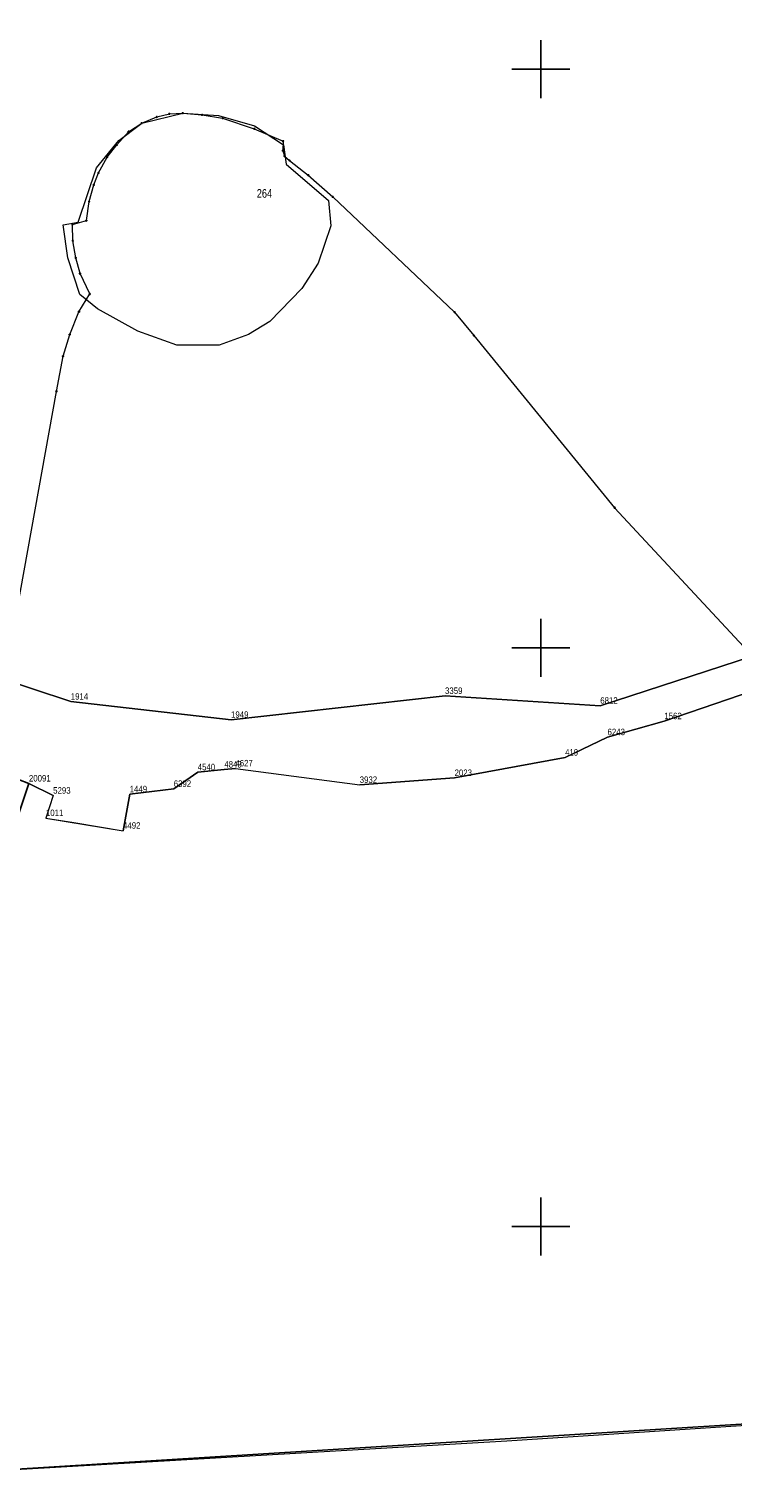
# Model space of a CAD drawing. Header units: metres. Extents: x 5548743 to 5556416, y 5707500 to 5714000.
# Tile 110 of 244: x 5552912 to 5553033, y 5711056 to 5711307. Entities that reach past the tile are written whole.
import ezdxf
from ezdxf.enums import TextEntityAlignment as Align

# ---------------------------------------------------------------- set-up
doc = ezdxf.new("R2010")
doc.units = ezdxf.units.M
doc.linetypes.add('219-1000', pattern=[0])
doc.layers.get('0').update_dxf_attribs({"color": 2, "lineweight": 5})
doc.styles.get("Standard").update_dxf_attribs({"font": 'Working1250', "width": 0.75})

# ---------------------------------------------------------------- blocks, each defined once
blk = doc.blocks.new('203')
at = {"linetype": 'Continuous', "lineweight": 0}
h = blk.add_hatch(color=0, dxfattribs=at)
edge = h.paths.add_edge_path()
edge.add_arc((0, 0), 0.09, 0, 360)
blk = doc.blocks.new('PIKIETAW1891')
at = {"color": 0}
blk.add_circle((0, 0), 0.09, dxfattribs=at)
blk = doc.blocks.new('RAMKA1000K')
at = {"color": 0}
for p, q in [((200, 295), (200, 305)), ((195, 300), (205, 300)), ((200, 195), (200, 205)), ((195, 200), (205, 200)), ((200, 95), (200, 105)), ((195, 100), (205, 100))]:
    blk.add_line(p, q, dxfattribs=at)

msp = doc.modelspace()

# ---------------------------------------------------------------- linework, layer by layer
at = {"layer": '216-obręb ewidencyjny', "color": 7, "linetype": 'CONTINUOUS', "lineweight": 25, "flags": 128}
for points in [[(5553303.29, 5711172.41), (5553245.53, 5711230.59), (5553201.96, 5711255.35), (5553140.19, 5711284.18), (5553135.72, 5711277.69), (5553111.42, 5711242.97), (5553187.3, 5711106.28), (5553112.55, 5711070.64), (5552871.37, 5711055.67), (5552911.56, 5711176.56), (5552902.55, 5711179.99), (5552857.56, 5711200.05), (5552823.52, 5711222.08), (5552811.69, 5711238.16), (5552792.63, 5711262.96), (5552771.45, 5711305.07), (5552757.83, 5711364.93), (5552755.89, 5711371.71), (5552732.07, 5711369.95), (5552708.66, 5711378.89), (5552680.03, 5711429.79), (5552679.16, 5711442.78), (5552714.87, 5711541.1)], [(5552714.87, 5711541.1), (5552679.16, 5711442.78), (5552680.03, 5711429.79), (5552708.66, 5711378.89), (5552732.07, 5711369.95), (5552755.89, 5711371.71), (5552757.83, 5711364.93), (5552771.45, 5711305.07), (5552792.63, 5711262.96), (5552811.69, 5711238.16), (5552823.52, 5711222.08), (5552857.56, 5711200.05), (5552902.55, 5711179.99), (5552911.56, 5711176.56), (5552871.37, 5711055.67), (5553112.55, 5711070.64), (5553187.3, 5711106.28), (5553111.42, 5711242.97), (5553135.72, 5711277.69), (5553140.19, 5711284.18), (5553201.96, 5711255.35), (5553245.53, 5711230.59), (5553303.29, 5711172.41)]]:
    msp.add_lwpolyline(points, dxfattribs=at)
at = {"layer": '217-kontur klasyfikacyjny', "color": 3, "linetype": 'CONTINUOUS', "lineweight": 18, "flags": 128}
for points in [[(5552931.06, 5711290.7), (5552938.14, 5711292.42)], [(5552938.14, 5711292.42), (5552944.33, 5711292.03)], [(5552927.12, 5711287.66), (5552931.06, 5711290.7)], [(5552944.33, 5711292.03), (5552950.52, 5711290.2)], [(5552950.52, 5711290.2), (5552955.52, 5711286.94)], [(5552923.22, 5711282.97), (5552927.12, 5711287.66)], [(5552955.52, 5711286.94), (5552955.98, 5711283.61)], [(5552920.04, 5711273.56), (5552923.22, 5711282.97)], [(5552955.98, 5711283.61), (5552963.29, 5711277.29)], [(5552963.29, 5711277.29), (5552963.75, 5711272.93)], [(5552917.45, 5711273.13), (5552920.04, 5711273.56)], [(5552918.28, 5711267.42), (5552917.45, 5711273.13)], [(5552963.75, 5711272.93), (5552961.52, 5711266.48)], [(5552920.36, 5711261.05), (5552918.28, 5711267.42)], [(5552961.52, 5711266.48), (5552958.7, 5711262.08)], [(5552923.41, 5711258.62), (5552920.36, 5711261.05)], [(5552958.7, 5711262.08), (5552953.19, 5711256.41)], [(5552930.4, 5711254.72), (5552923.41, 5711258.62)], [(5552937.13, 5711252.33), (5552930.4, 5711254.72)], [(5552953.19, 5711256.41), (5552949.48, 5711254.17)], [(5552944.41, 5711252.31), (5552937.13, 5711252.33)], [(5552949.48, 5711254.17), (5552944.41, 5711252.31)], [(5552892.23, 5711199.5), (5552918.79, 5711190.7)], [(5553010.27, 5711190), (5553036.59, 5711198.58)], [(5552918.79, 5711190.7), (5552946.48, 5711187.57)], [(5552946.48, 5711187.57), (5552983.45, 5711191.69)], [(5552983.45, 5711191.69), (5553010.27, 5711190)]]:
    msp.add_lwpolyline(points, dxfattribs=at)
at = {"layer": '218-kontur użytku gruntowego', "color": 3, "linetype": 'CONTINUOUS', "lineweight": 18, "flags": 128}
for points in [[(5552931.06, 5711290.7), (5552938.14, 5711292.42)], [(5552938.14, 5711292.42), (5552944.33, 5711292.03)], [(5552927.12, 5711287.66), (5552931.06, 5711290.7)], [(5552944.33, 5711292.03), (5552950.52, 5711290.2)], [(5552950.52, 5711290.2), (5552955.52, 5711286.94)], [(5552923.22, 5711282.97), (5552927.12, 5711287.66)], [(5552955.52, 5711286.94), (5552955.98, 5711283.61)], [(5552920.04, 5711273.56), (5552923.22, 5711282.97)], [(5552955.98, 5711283.61), (5552963.29, 5711277.29)], [(5552963.29, 5711277.29), (5552963.75, 5711272.93)], [(5552917.45, 5711273.13), (5552920.04, 5711273.56)], [(5552918.28, 5711267.42), (5552917.45, 5711273.13)], [(5552963.75, 5711272.93), (5552961.52, 5711266.48)], [(5552920.36, 5711261.05), (5552918.28, 5711267.42)], [(5552961.52, 5711266.48), (5552958.7, 5711262.08)], [(5552923.41, 5711258.62), (5552920.36, 5711261.05)], [(5552958.7, 5711262.08), (5552953.19, 5711256.41)], [(5552930.4, 5711254.72), (5552923.41, 5711258.62)], [(5552937.13, 5711252.33), (5552930.4, 5711254.72)], [(5552953.19, 5711256.41), (5552949.48, 5711254.17)], [(5552944.41, 5711252.31), (5552937.13, 5711252.33)], [(5552949.48, 5711254.17), (5552944.41, 5711252.31)], [(5552892.23, 5711199.5), (5552918.79, 5711190.7)], [(5552918.79, 5711190.7), (5552892.23, 5711199.5)], [(5553010.27, 5711190), (5553036.59, 5711198.58)], [(5553036.59, 5711198.58), (5553010.27, 5711190)], [(5553021.34, 5711187.33), (5553036.63, 5711192.55)], [(5552918.79, 5711190.7), (5552946.48, 5711187.57)], [(5552946.48, 5711187.57), (5552918.79, 5711190.7)], [(5552946.48, 5711187.57), (5552983.45, 5711191.69)], [(5552983.45, 5711191.69), (5552946.48, 5711187.57)], [(5552983.45, 5711191.69), (5553010.27, 5711190)], [(5553010.27, 5711190), (5552983.45, 5711191.69)], [(5553011.53, 5711184.57), (5553021.34, 5711187.33)], [(5553004.2, 5711181.04), (5553011.53, 5711184.57)], [(5552985.1, 5711177.51), (5553004.2, 5711181.04)], [(5552936.58, 5711175.63), (5552940.72, 5711178.5)], [(5552940.72, 5711178.5), (5552945.32, 5711178.97)], [(5552945.32, 5711178.97), (5552947.23, 5711179.17)], [(5552947.23, 5711179.17), (5552968.71, 5711176.31)], [(5552968.71, 5711176.31), (5552985.1, 5711177.51)], [(5552911.56, 5711176.56), (5552915.75, 5711174.46)], [(5552915.75, 5711174.46), (5552914.49, 5711170.59)], [(5552927.82, 5711168.4), (5552928.97, 5711174.69)], [(5552928.97, 5711174.69), (5552936.58, 5711175.63)], [(5552914.49, 5711170.59), (5552919.31, 5711169.8)], [(5552919.31, 5711169.8), (5552927.82, 5711168.4)], [(5553101.47, 5711069.92), (5552994.14, 5711062.87)], [(5552994.14, 5711062.87), (5552881.53, 5711056.3)]]:
    msp.add_lwpolyline(points, dxfattribs=at)
at = {"layer": '219-działka ewidencyjna', "color": 7, "linetype": '219-1000', "lineweight": 18, "flags": 128}
for points in [[(5552892.23, 5711199.5), (5552918.79, 5711190.7)], [(5553036.59, 5711198.58), (5553010.27, 5711190)], [(5553036.63, 5711192.55), (5553021.34, 5711187.33)], [(5552918.79, 5711190.7), (5552946.48, 5711187.57)], [(5552983.45, 5711191.69), (5552946.48, 5711187.57)], [(5552983.45, 5711191.69), (5553010.27, 5711190)], [(5553021.34, 5711187.33), (5553011.53, 5711184.57)], [(5553011.53, 5711184.57), (5553004.2, 5711181.04)], [(5553004.2, 5711181.04), (5552985.1, 5711177.51)], [(5552940.72, 5711178.5), (5552936.58, 5711175.63)], [(5552945.32, 5711178.97), (5552940.72, 5711178.5)], [(5552947.23, 5711179.17), (5552945.32, 5711178.97)], [(5552947.23, 5711179.17), (5552968.71, 5711176.31)], [(5552985.1, 5711177.51), (5552968.71, 5711176.31)], [(5552915.75, 5711174.46), (5552911.56, 5711176.56)], [(5552915.75, 5711174.46), (5552914.49, 5711170.59)], [(5552928.97, 5711174.69), (5552927.82, 5711168.4)], [(5552936.58, 5711175.63), (5552928.97, 5711174.69)], [(5552914.49, 5711170.59), (5552927.82, 5711168.4)], [(5553112.55, 5711070.64), (5552871.37, 5711055.67)]]:
    msp.add_lwpolyline(points, dxfattribs=at)
at = {"layer": 'woda stojąca', "color": 141, "linetype": 'CONTINUOUS', "lineweight": 18, "flags": 128}
msp.add_lwpolyline([(5552907.08, 5711192.83), (5552916.32, 5711244.33), (5552917.45, 5711250.4), (5552918.6, 5711254.14), (5552920.21, 5711258.1), (5552922.07, 5711261.16), (5552920.39, 5711264.7), (5552919.65, 5711267.41), (5552919.15, 5711270.36), (5552919.07, 5711273.16), (5552921.48, 5711273.84), (5552921.98, 5711277.14), (5552922.77, 5711280.03), (5552923.59, 5711282.1), (5552925.07, 5711284.8), (5552926.75, 5711286.93), (5552928.79, 5711289.21), (5552931.06, 5711290.7), (5552933.65, 5711291.75), (5552935.84, 5711292.3), (5552938.14, 5711292.42), (5552941.48, 5711292.11), (5552945.02, 5711291.56), (5552950.5, 5711289.72), (5552955.49, 5711287.57), (5552955.41, 5711285.94), (5552955.7, 5711285), (5552956.57, 5711284.25), (5552959.83, 5711281.68), (5552964.05, 5711277.94), (5552985.1, 5711258.03), (5552988.45, 5711253.97), (5553012.76, 5711224.21), (5553036.59, 5711198.58)], dxfattribs=at)

# ---------------------------------------------------------------- block references
at = {"layer": '203-punkt graniczny', "color": 7, "linetype": 'CONTINUOUS', "lineweight": 18}
for p in [(5552918.79, 5711190.7), (5552983.45, 5711191.69), (5553010.27, 5711190), (5552946.48, 5711187.57), (5553021.34, 5711187.33), (5553011.53, 5711184.57), (5552947.23, 5711179.17), (5553004.2, 5711181.04), (5552940.72, 5711178.5), (5552945.32, 5711178.97), (5552985.1, 5711177.51), (5552911.56, 5711176.56), (5552915.75, 5711174.46), (5552928.97, 5711174.69), (5552936.58, 5711175.63), (5552968.71, 5711176.31), (5552914.49, 5711170.59), (5552927.82, 5711168.4)]:
    msp.add_blockref('203', p, dxfattribs=at)
at = {"layer": 'Punkt roboczy BDOT GESUT K1', "color": 6, "linetype": 'CONTINUOUS', "lineweight": 18}
for p in [(5552935.84, 5711292.3), (5552938.14, 5711292.42), (5552931.06, 5711290.7), (5552933.65, 5711291.75), (5552941.48, 5711292.11), (5552945.02, 5711291.56), (5552950.5, 5711289.72), (5552928.79, 5711289.21), (5552955.49, 5711287.57), (5552925.07, 5711284.8), (5552926.75, 5711286.93), (5552955.41, 5711285.94), (5552955.7, 5711285), (5552956.57, 5711284.25), (5552922.77, 5711280.03), (5552923.59, 5711282.1), (5552959.83, 5711281.68), (5552921.98, 5711277.14), (5552964.05, 5711277.94), (5552919.07, 5711273.16), (5552921.48, 5711273.84), (5552919.15, 5711270.36), (5552919.65, 5711267.41), (5552920.39, 5711264.7), (5552922.07, 5711261.16), (5552920.21, 5711258.1), (5552985.1, 5711258.03), (5552918.6, 5711254.14), (5552988.45, 5711253.97), (5552917.45, 5711250.4), (5552916.32, 5711244.33), (5553012.76, 5711224.21)]:
    msp.add_blockref('PIKIETAW1891', p, dxfattribs=at)
at = {"layer": 'Wstawianie ramki sekcyjnej z opisem', "color": 7, "linetype": 'CONTINUOUS', "lineweight": 13}
msp.add_blockref('RAMKA1000K', (5552800, 5711000), dxfattribs=at)
msp.add_blockref('RAMKA1000K', (5552800, 5711000), dxfattribs=at)
msp.add_blockref('RAMKA1000K', (5552800, 5711000), dxfattribs=at)
msp.add_blockref('RAMKA1000K', (5552800, 5711000), dxfattribs=at)

# ---------------------------------------------------------------- texts
at = {"layer": '203-punkt graniczny-Atr103', "color": 7, "width": 0.9}
for s, p in [('1914', (5552918.79, 5711190.7)), ('1914', (5552918.79, 5711190.7)), ('3359', (5552983.45, 5711191.69)), ('3359', (5552983.45, 5711191.69)), ('6812', (5553010.27, 5711190)), ('6812', (5553010.27, 5711190)), ('1949', (5552946.48, 5711187.57)), ('1949', (5552946.48, 5711187.57)), ('1562', (5553021.34, 5711187.33)), ('1562', (5553021.34, 5711187.33)), ('6243', (5553011.53, 5711184.57)), ('6243', (5553011.53, 5711184.57)), ('419', (5553004.2, 5711181.04)), ('419', (5553004.2, 5711181.04)), ('4540', (5552940.72, 5711178.5)), ('4540', (5552940.72, 5711178.5)), ('4849', (5552945.32, 5711178.97)), ('4849', (5552945.32, 5711178.97)), ('4627', (5552947.23, 5711179.17)), ('4627', (5552947.23, 5711179.17)), ('20091', (5552911.56, 5711176.56)), ('20091', (5552911.56, 5711176.56)), ('6392', (5552936.58, 5711175.63)), ('6392', (5552936.58, 5711175.63)), ('3932', (5552968.71, 5711176.31)), ('3932', (5552968.71, 5711176.31)), ('2023', (5552985.1, 5711177.51)), ('2023', (5552985.1, 5711177.51)), ('5293', (5552915.75, 5711174.46)), ('5293', (5552915.75, 5711174.46)), ('1449', (5552928.97, 5711174.69)), ('1449', (5552928.97, 5711174.69)), ('1011', (5552914.49, 5711170.59)), ('1011', (5552914.49, 5711170.59)), ('4492', (5552927.82, 5711168.4)), ('4492', (5552927.82, 5711168.4))]:
    msp.add_text(s, height=1.125, dxfattribs=at).set_placement(p, align=Align.BOTTOM_LEFT)
at = {"layer": '211-numer działki ewidencyjnej', "color": 7, "linetype": 'CONTINUOUS', "lineweight": 18, "width": 0.79}
msp.add_text('264', height=1.5, dxfattribs=at).set_placement((5552950.93, 5711279.29), align=Align.TOP_LEFT)

doc.saveas('drawing.dxf')
